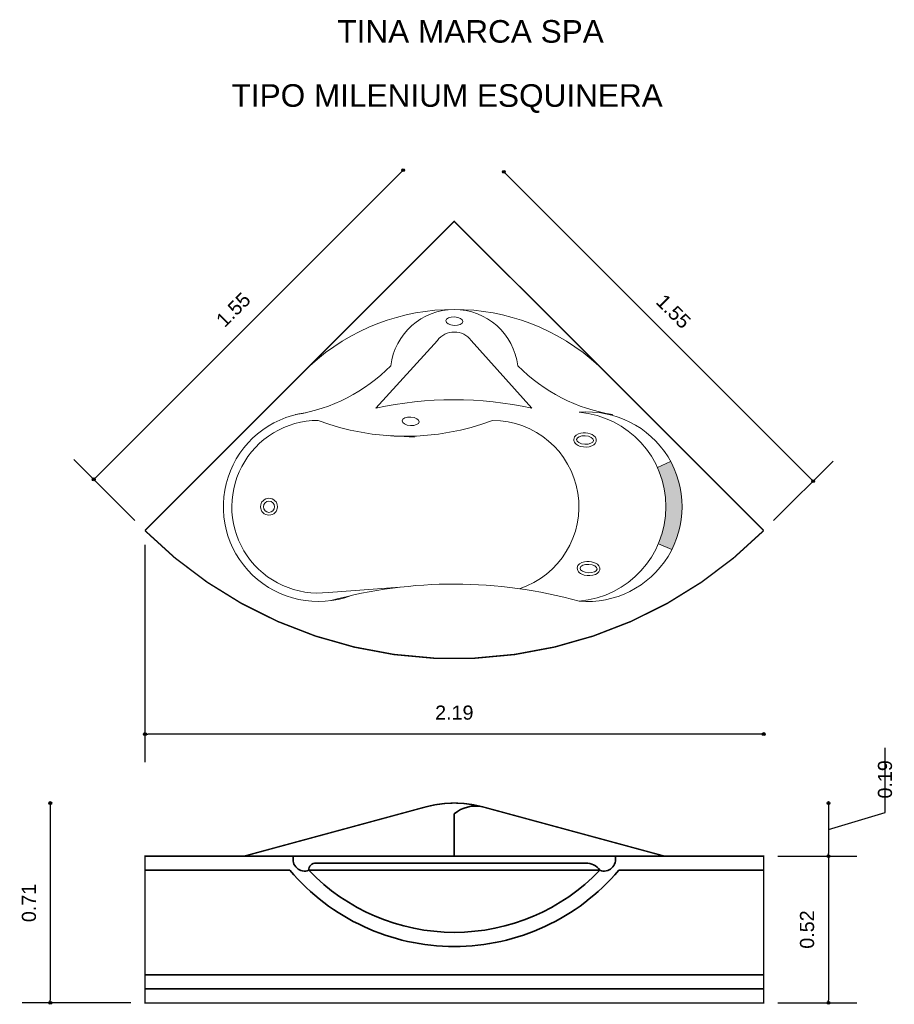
# Model space of a CAD drawing. Extents: x 170.24 to 173.34, y 175.51 to 179.
import ezdxf

# ---------------------------------------------------------------- set-up
doc = ezdxf.new("R2010")
doc.units = 0
doc.header["$MEASUREMENT"] = 0
doc.layers.add('CONTORNO', color=170, linetype='Continuous', lineweight=15)
for name, color, linetype, lineweight, plot in [('cotas', 3, 'Continuous', 13, False), ('muebles', 2, 'Continuous', 18, False), ('rotulos', 1, 'Continuous', 25, False), ('TRAZO', 7, 'Continuous', 35, False)]:
    doc.layers.add(name, color=color, linetype=linetype, lineweight=lineweight, plot=plot)
doc.styles.add('cotas', font='ARIAL.TTF')
doc.styles.add('rotulo', font='swissko.ttf')
doc.dimstyles.new('ISO-25', dxfattribs={"dimtxt": 2.4, "dimasz": 1, "dimexe": 1.25, "dimexo": 0.625, "dimtad": 1, "dimrnd": 0.0215, "dimtxsty": 'cotas', "dimblk": 'ORIGIN2', "dimcen": 1, "dimazin": 0, "dimtfac": 1, "dimtmove": 0, "dimatfit": 3, "dimldrblk": 'ORIGIN2', "dimfxl": 0, "dimlwe": 0, "dimarcsym": 0})

# ---------------------------------------------------------------- blocks, each defined once
blk = doc.blocks.new('_Origin2')
at = {"color": 0, "lineweight": -2}
blk.add_line((-0.5, 0), (-1, 0), dxfattribs=at)
for radius in [0.5, 0.25]:
    blk.add_circle((0, 0), radius, dxfattribs=at)
blk = doc.blocks.new('*D2')
at = {"color": 0, "linetype": 'ByBlock'}
for p, q in [((171.9647, 178.4518), (173.0466, 177.37)), ((172.9137, 177.223), (173.1244, 177.4336))]:
    blk.add_line(p, q, dxfattribs=at)
at = {"layer": 'Defpoints', "color": 0, "linetype": 'ByBlock'}
for p in [(171.7823, 178.2836), (173.0537, 177.3629), (172.8784, 177.1876)]:
    blk.add_point(p, dxfattribs=at)
at = {"color": 0, "linetype": 'ByBlock', "xscale": 0.01, "yscale": 0.01, "zscale": 0.01}
for p, rotation in [((171.9576, 178.4589), 134.9999999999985), ((173.0537, 177.3629), 314.9999999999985)]:
    blk.add_blockref('_Origin2', p, dxfattribs=dict(at, rotation=rotation))
at = {"color": 0, "linetype": 'ByBlock', "insert": (172.5591, 177.9643), "char_height": 0.05, "attachment_point": 5, "rotation": 315, "style": 'cotas'}
blk.add_mtext('1.55', dxfattribs=at)
blk = doc.blocks.new('*D1')
at = {"color": 0, "linetype": 'ByBlock'}
for p, q in [((171.5939, 178.4579), (170.512, 177.376)), ((170.651, 177.223), (170.4342, 177.4397))]:
    blk.add_line(p, q, dxfattribs=at)
at = {"layer": 'Defpoints', "color": 0, "linetype": 'ByBlock'}
for p in [(171.7823, 178.2836), (170.5049, 177.369), (170.6863, 177.1876)]:
    blk.add_point(p, dxfattribs=at)
at = {"color": 0, "linetype": 'ByBlock', "xscale": 0.01, "yscale": 0.01, "zscale": 0.01}
for p, rotation in [((171.601, 178.465), 45), ((170.5049, 177.369), 225)]:
    blk.add_blockref('_Origin2', p, dxfattribs=dict(at, rotation=rotation))
at = {"color": 0, "linetype": 'ByBlock', "insert": (170.9995, 177.9704), "char_height": 0.05, "attachment_point": 5, "rotation": 45, "style": 'cotas'}
blk.add_mtext('1.55', dxfattribs=at)
blk = doc.blocks.new('*D6')
at = {"color": 0, "linetype": 'ByBlock'}
for p, q in [((173.1078, 176.0236), (173.1078, 175.5236)), ((172.9284, 175.5136), (173.2078, 175.5136))]:
    blk.add_line(p, q, dxfattribs=at)
at = {"layer": 'Defpoints', "color": 0, "linetype": 'ByBlock'}
for p in [(172.8784, 176.0336), (172.8784, 175.5136), (173.1078, 175.5136)]:
    blk.add_point(p, dxfattribs=at)
at = {"color": 0, "linetype": 'ByBlock', "xscale": 0.01, "yscale": 0.01, "zscale": 0.01}
for p, rotation in [((173.1078, 176.0336), 90), ((173.1078, 175.5136), 270)]:
    blk.add_blockref('_Origin2', p, dxfattribs=dict(at, rotation=rotation))
at = {"color": 0, "linetype": 'ByBlock', "insert": (173.0322, 175.7736), "char_height": 0.05, "attachment_point": 5, "rotation": 90, "style": 'cotas'}
blk.add_mtext('0.52', dxfattribs=at)
blk = doc.blocks.new('*D3')
at = {"color": 0, "linetype": 'ByBlock'}
for p, q in [((173.3083, 176.1879), (173.3083, 176.4179)), ((173.1078, 176.2119), (173.1078, 176.0436)), ((173.1078, 176.1278), (173.3083, 176.1879)), ((172.9284, 176.0336), (173.2078, 176.0336))]:
    blk.add_line(p, q, dxfattribs=at)
at = {"layer": 'Defpoints', "color": 0, "linetype": 'ByBlock'}
for p in [(171.7823, 176.2219), (172.8784, 176.0336), (173.1078, 176.0336)]:
    blk.add_point(p, dxfattribs=at)
at = {"color": 0, "linetype": 'ByBlock', "xscale": 0.01, "yscale": 0.01, "zscale": 0.01}
for p, rotation in [((173.1078, 176.2219), 90), ((173.1078, 176.0336), 270)]:
    blk.add_blockref('_Origin2', p, dxfattribs=dict(at, rotation=rotation))
at = {"color": 0, "linetype": 'ByBlock', "insert": (173.3083, 176.2379), "char_height": 0.05, "attachment_point": 4, "rotation": 90, "style": 'cotas'}
blk.add_mtext('0.19', dxfattribs=at)
blk = doc.blocks.new('*D5')
at = {"color": 0, "linetype": 'ByBlock'}
for p, q in [((170.3509, 176.2119), (170.3509, 175.5236)), ((170.6363, 175.5136), (170.2509, 175.5136))]:
    blk.add_line(p, q, dxfattribs=at)
at = {"layer": 'Defpoints', "color": 0, "linetype": 'ByBlock'}
for p in [(171.7823, 176.2219), (170.3509, 175.5136), (170.6863, 175.5136)]:
    blk.add_point(p, dxfattribs=at)
at = {"color": 0, "linetype": 'ByBlock', "xscale": 0.01, "yscale": 0.01, "zscale": 0.01}
for p, rotation in [((170.3509, 176.2219), 90), ((170.3509, 175.5136), 270)]:
    blk.add_blockref('_Origin2', p, dxfattribs=dict(at, rotation=rotation))
at = {"color": 0, "linetype": 'ByBlock', "insert": (170.2754, 175.8678), "char_height": 0.05, "attachment_point": 5, "rotation": 90, "style": 'cotas'}
blk.add_mtext('0.71', dxfattribs=at)
blk = doc.blocks.new('*D4')
at = {"color": 0, "linetype": 'ByBlock'}
for p, q in [((170.6863, 177.1376), (170.6863, 176.3666)), ((172.8684, 176.4666), (170.6963, 176.4666))]:
    blk.add_line(p, q, dxfattribs=at)
at = {"layer": 'Defpoints', "color": 0, "linetype": 'ByBlock'}
for p in [(170.6863, 177.1876), (172.8784, 177.1876), (170.6863, 176.4666)]:
    blk.add_point(p, dxfattribs=at)
at = {"color": 0, "linetype": 'ByBlock', "xscale": 0.01, "yscale": 0.01, "zscale": 0.01, "rotation": 180}
blk.add_blockref('_Origin2', (170.6863, 176.4666), dxfattribs=at)
at = {"color": 0, "linetype": 'ByBlock', "xscale": 0.01, "yscale": 0.01, "zscale": 0.01}
blk.add_blockref('_Origin2', (172.8784, 176.4666), dxfattribs=at)
at = {"color": 0, "linetype": 'ByBlock', "insert": (171.7823, 176.5421), "char_height": 0.05, "attachment_point": 5, "style": 'cotas'}
blk.add_mtext('2.19', dxfattribs=at)

msp = doc.modelspace()

# ---------------------------------------------------------------- hatches: boundary and pattern name
at = {"layer": 'muebles'}
msp.add_hatch(color=256, dxfattribs=at).paths.add_polyline_path([(172.5053, 177.1411), (172.5534, 177.1207, 0.246609), (172.5485, 177.433), (172.5017, 177.4117, -0.210279)])

# ---------------------------------------------------------------- linework, layer by layer
at = {"layer": 'CONTORNO', "const_width": 0.005}
for points in [[(172.8784, 177.1876), (171.7823, 178.2836), (170.6863, 177.1876, 0.414214), (172.8784, 177.1876, 0.414214)], [(171.0373, 176.0336), (170.6863, 176.0336), (170.6863, 175.5136), (172.8784, 175.5136), (172.8784, 176.0336), (172.5273, 176.0336), (171.8823, 176.2086, 0.13325), (171.6823, 176.2086), (171.0373, 176.0336)]]:
    msp.add_lwpolyline(points, format="xyb", dxfattribs=at)
at = {"layer": 'muebles'}
for p, q in [((171.5038, 177.6213), (171.7223, 177.8613)), ((172.0573, 177.6213), (171.8423, 177.8613)), ((171.5488, 177.5245), (171.6418, 177.5191)), ((172.5017, 177.4117), (172.5485, 177.433)), ((172.5053, 177.1411), (172.5534, 177.1207))]:
    msp.add_line(p, q, dxfattribs=at)
for radius in [0.03, 0.02]:
    msp.add_circle((171.1258, 177.2722), radius, dxfattribs=at)
for centre, radius, start, end in [((171.7823, 177.2151), 0.7562, 47.3498, 132.6502), ((171.7823, 177.7448), 0.2265, 6.7188, 173.2812), ((171.7823, 177.8163), 0.075, 36.8699, 143.1301), ((171.1252, 178.1993), 0.6082, 278.9896, 315.28), ((172.4395, 178.1993), 0.6082, 224.72, 261.0104), ((171.7805, 176.3595), 1.2918, 77.6274, 102.3726), ((171.2999, 177.2722), 0.3359, 97.6234, 290.3668), ((172.2536, 177.2722), 0.3359, 265.0858, 94.9142), ((172.1961, 177.2722), 0.3359, 274.9142, 85.0858), ((171.3001, 177.2721), 0.306, 90.0275, 276.8569), ((171.6089, 178.3985), 0.8767, 249.3667, 290.6333), ((171.9178, 177.2722), 0.3059, 288.214, 90), ((171.7815, 175.3403), 1.6577, 74.4878, 105.2859), ((172.5361, 162.3298), 14.6875, 93.6965, 94.68422)]:
    msp.add_arc(centre, radius, start, end, dxfattribs=at)
for centre in [(171.7823, 177.9299), (171.6276, 177.5748), (172.2455, 177.5086), (172.2579, 177.0529)]:
    msp.add_ellipse(centre, major_axis=(-0.03, 0.0017), ratio=0.499229, dxfattribs=at)
for points in [[(172.2055, 177.5108), (172.2051, 177.504), (172.2089, 177.498), (172.2182, 177.4901), (172.224, 177.4875), (172.2431, 177.4823), (172.2581, 177.4826), (172.2788, 177.4912), (172.2874, 177.5007), (172.2827, 177.5218), (172.2733, 177.5273), (172.2532, 177.5338), (172.2414, 177.5345), (172.2188, 177.5302), (172.2062, 177.5237), (172.2055, 177.5108)], [(172.2179, 177.0551), (172.2175, 177.0483), (172.2213, 177.0423), (172.2306, 177.0345), (172.2364, 177.0318), (172.2555, 177.0267), (172.2705, 177.027), (172.2912, 177.0356), (172.2999, 177.045), (172.2951, 177.0661), (172.2857, 177.0717), (172.2656, 177.0781), (172.2538, 177.0789), (172.2312, 177.0746), (172.2186, 177.0681), (172.2179, 177.0551)]]:
    msp.add_open_spline(points, degree=3, knots=[0, 0, 0, 0, 0.584394, 0.584394, 1.168788, 1.168788, 2.337576, 2.337576, 3.282962, 3.282962, 4.228347, 4.228347, 5.173733, 5.173733, 6.283185, 6.283185, 6.283185, 6.283185], dxfattribs=at)
at = {"layer": 'TRAZO'}
for p, q in [((171.7823, 176.0336), (171.7823, 176.1836)), ((171.0373, 176.0336), (172.5273, 176.0336)), ((170.6863, 175.9836), (171.1997, 175.9836)), ((171.2669, 175.9836), (172.2977, 175.9836)), ((171.2874, 176.0086), (172.2522, 176.0086)), ((172.365, 175.9836), (172.8784, 175.9836)), ((170.6863, 175.6136), (172.8784, 175.6136)), ((170.6863, 175.5636), (172.8784, 175.5636))]:
    msp.add_line(p, q, dxfattribs=at)
for centre, radius, start, end in [((171.8573, 176.0961), 0.1152, 77.4712, 130.6013), ((171.2522, 176.0222), 0.0413, 164.0303, 290.9002), ((172.3125, 176.0222), 0.0413, 249.0998, 15.9697), ((171.7823, 176.4773), 0.7637, 220.275, 319.725), ((171.2897, 175.9859), 0.0229, 84.353, 185.647), ((171.7823, 176.4773), 0.7137, 223.7685, 316.2315), ((172.25, 175.9506), 0.058, 34.6488, 92.2211)]:
    msp.add_arc(centre, radius, start, end, dxfattribs=at)

# ---------------------------------------------------------------- texts
at = {"layer": 'rotulos', "style": 'rotulo'}
for s, p in [('TINA MARCA SPA', (171.368, 178.9168)), ('TIPO MILENIUM ESQUINERA', (170.9933, 178.6896))]:
    msp.add_text(s, height=0.08, dxfattribs=at).set_placement(p)

# ---------------------------------------------------------------- dimensions: what is measured, and where the dimension line sits
at = {"layer": 'cotas'}
for p2, distance, picture, middle in [((170.6863, 177.1876), -0.2565, '*D1', (170.9995, 177.9704)), ((172.8784, 177.1876), 0.2479, '*D2', (172.5591, 177.9643))]:
    dim = msp.add_aligned_dim(p1=(171.7823, 178.2836), p2=p2, distance=distance, dimstyle='ISO-25', override={"dimtxt": 0.05, "dimasz": 0.01, "dimexe": 0.1, "dimexo": 0.05, "dimgap": 0.05, "dimrnd": 0.0005, "dimzin": 1, "dimblk1": 'Origin2', "dimblk2": 'Origin2', "dimsah": 1, "dimse1": 1, "dimtmove": 1}, dxfattribs=at)
    dim.commit()
    dim.dimension.update_dxf_attribs({"geometry": picture, "text_midpoint": middle})
dim = msp.add_linear_dim(base=(170.6863, 176.4666), p1=(172.8784, 177.1876), p2=(170.6863, 177.1876), dimstyle='ISO-25', override={"dimtxt": 0.05, "dimasz": 0.01, "dimexe": 0.1, "dimexo": 0.05, "dimgap": 0.05, "dimrnd": 0.0005, "dimzin": 1, "dimblk1": 'Origin2', "dimblk2": 'Origin2', "dimsah": 1, "dimse1": 1, "dimtmove": 1}, dxfattribs=at)
dim.commit()
dim.dimension.update_dxf_attribs({"geometry": '*D4', "text_midpoint": (171.7823, 176.5421)})
for base, p1, p2, picture, middle in [((173.1078, 176.0336), (171.7823, 176.2219), (172.8784, 176.0336), '*D3', (173.3083, 176.2379)), ((170.3509, 175.5136), (171.7823, 176.2219), (170.6863, 175.5136), '*D5', (170.2754, 175.8678)), ((173.1078, 175.5136), (172.8784, 176.0336), (172.8784, 175.5136), '*D6', (173.0322, 175.7736))]:
    dim = msp.add_linear_dim(base=base, p1=p1, p2=p2, angle=90, dimstyle='ISO-25', override={"dimtxt": 0.05, "dimasz": 0.01, "dimexe": 0.1, "dimexo": 0.05, "dimgap": 0.05, "dimrnd": 0.0005, "dimzin": 1, "dimblk1": 'Origin2', "dimblk2": 'Origin2', "dimsah": 1, "dimse1": 1, "dimtmove": 1}, dxfattribs=at)
    dim.commit()
    dim.dimension.update_dxf_attribs({"geometry": picture, "text_midpoint": middle})

doc.saveas('drawing.dxf')
